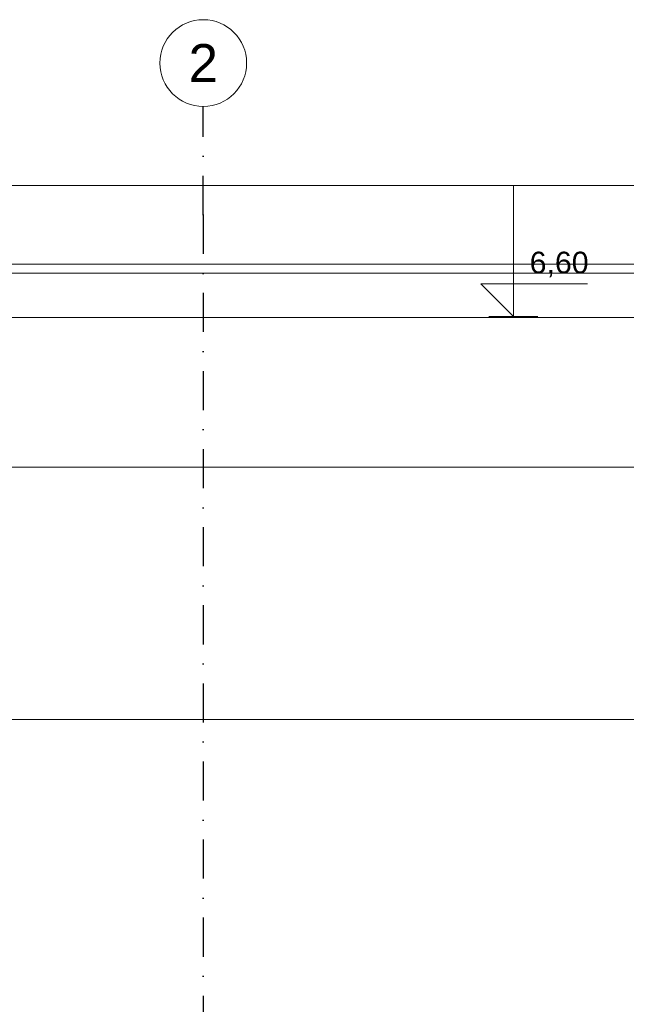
# Model space of a CAD drawing. Header units: millimetres. Extents: x -5786624 to -5751925, y -4800 to 9338.
# Tile 8 of 15: x -5774869 to -5769275, y 258 to 9338. Entities that reach past the tile are written whole.
import ezdxf
from ezdxf.enums import TextEntityAlignment as Align

# ---------------------------------------------------------------- set-up
doc = ezdxf.new("R2010")
doc.units = ezdxf.units.MM
doc.header["$MEASUREMENT"] = 0
doc.linetypes.add('Kropki i Kreski', pattern=[720, 360, -180, 0, -180])
for name, color, linetype in [('Nowe_130-Z Teren otaczajacy', 7, 'Continuous'), ('Nowe_199-Z Wymiary i opisy', 7, 'Continuous'), ('Nowe_260-A Balustrady', 7, 'Continuous'), ('Nowe_280-A Dachy Powłoki', 7, 'Continuous'), ('Nowe_410-K Osie', 7, 'Continuous')]:
    doc.layers.add(name, color=color, linetype=linetype)
for name, color, linetype, lineweight in [('Nowe_130-Z Teren otaczajacy_Nr_pióra__2', 8, 'Continuous', 13), ('Nowe_199-Z Wymiary i opisy_Nr_pióra__6', 5, 'Continuous', 13), ('Nowe_260-A Balustrady_Nr_pióra__11', 7, 'Continuous', 13), ('Nowe_410-K Osie_Nr_pióra__1', 7, 'Continuous', 13), ('Nowe_410-K Osie_Nr_pióra__7', 7, 'Continuous', 13)]:
    doc.layers.add(name, color=color, linetype=linetype, lineweight=lineweight)
for name, color, linetype, lineweight, true_color in [('Nowe_199-Z Wymiary i opisy_Nr_pióra__45', 7, 'Continuous', 15, 0x40a5ff), ('Nowe_199-Z Wymiary i opisy_Nr_pióra__85', 7, 'Continuous', 13, 0x80c2ff), ('Nowe_280-A Dachy Powłoki_Nr_pióra__61', 7, 'Continuous', 13, 0x6a6a6a), ('Nowe_410-K Osie_Nr_pióra__25', 7, 'Continuous', 25, 0x40a5ff)]:
    doc.layers.add(name, color=color, linetype=linetype, lineweight=lineweight, true_color=true_color)
doc.styles.add('STYL_AUTOMATYCZNY_1', font='arial.ttf')
doc.styles.add('STYL_AUTOMATYCZNY_2', font='arial.ttf')

# ---------------------------------------------------------------- blocks, each defined once
blk = doc.blocks.new('ElemPrzekroju_2', base_point=(-5361781.8, 0))
at = {"layer": 'Nowe_280-A Dachy Powłoki_Nr_pióra__61', "color": 251, "linetype": 'Continuous', "lineweight": 13, "true_color": 0x6a6a6a}
blk.add_line((-5777858, 7002), (-5761817.7, 7002), dxfattribs=at)
blk = doc.blocks.new('ElemPrzekroju_5', base_point=(-5361781.8, 0))
at = {"layer": 'Nowe_280-A Dachy Powłoki_Nr_pióra__61', "color": 251, "linetype": 'Continuous', "lineweight": 13, "true_color": 0x6a6a6a}
blk.add_line((-5762938.3, 6591.5), (-5776741.1, 6591.5), dxfattribs=at)
blk = doc.blocks.new('ElemPrzekroju_6', base_point=(-5361781.8, 0))
at = {"layer": 'Nowe_280-A Dachy Powłoki_Nr_pióra__61', "color": 251, "linetype": 'Continuous', "lineweight": 13, "true_color": 0x6a6a6a}
blk.add_line((-5763531.4, 5210.3), (-5776121.6, 5210.3), dxfattribs=at)
blk = doc.blocks.new('ElemPrzekroju_9', base_point=(-5361781.8, 0))
at = {"layer": 'Nowe_260-A Balustrady_Nr_pióra__11', "color": 7, "linetype": 'Continuous', "lineweight": 13}
blk.add_line((-5761594.3, 7083.8), (-5778080.6, 7083.8), dxfattribs=at)
blk = doc.blocks.new('ElemPrzekroju_20', base_point=(-5361781.8, 0))
at = {"layer": 'Nowe_130-Z Teren otaczajacy_Nr_pióra__2', "color": 8, "linetype": 'Continuous', "lineweight": 13}
blk.add_line((-5777586.6, 2883.7), (-5762021.3, 2884.9), dxfattribs=at)
blk = doc.blocks.new('ElemPrzekroju_26', base_point=(-5361781.8, 0))
at = {"layer": 'Nowe_260-A Balustrady_Nr_pióra__11', "color": 7, "linetype": 'Continuous', "lineweight": 13}
blk.add_line((-5760655.6, 7808.8), (-5779015.6, 7808.8), dxfattribs=at)
blk = doc.blocks.new('Standardowy znacznik osi[1]', base_point=(-5773175.8, 8538.2))
at = {"layer": 'Nowe_410-K Osie_Nr_pióra__25', "color": 161, "linetype": 'Kropki i Kreski', "lineweight": 25, "true_color": 0x40a5ff}
for q in [(-5773175.8, 8538.2), (-5773175.8, -3000)]:
    blk.add_line((-5773175.8, 7538.2), q, dxfattribs=at)
blk.add_point((-5773175.8, 7538.2), dxfattribs=at)
blk.add_point((-5773175.8, 7538.2), dxfattribs=at)
at = {"layer": 'Nowe_410-K Osie_Nr_pióra__7', "color": 7, "linetype": 'Continuous', "lineweight": 13}
blk.add_circle((-5773175.8, 8938.2), 400, dxfattribs=at)
at = {"layer": 'Nowe_410-K Osie_Nr_pióra__1', "color": 7, "lineweight": 13, "style": 'STYL_AUTOMATYCZNY_1'}
for tag, p in [('AC_MarkerText_1_0', (-5773175.8, 9113.2)), ('AC_MarkerText_1_1', (-5773175.8, -4225))]:
    blk.add_attdef(tag, text='', height=350, rotation=360, dxfattribs=at).set_placement(p, align=Align.TOP_CENTER)
blk = doc.blocks.new('Wymiary_2', base_point=(-5770316, 6601.5))
at = {"layer": 'Nowe_199-Z Wymiary i opisy_Nr_pióra__45', "color": 161, "linetype": 'Continuous', "lineweight": 15, "true_color": 0x40a5ff}
for p, q in [((-5770316, 6601.5), (-5770316, 7801.5)), ((-5770316, 6601.5), (-5770616, 6901.5)), ((-5770616, 6901.5), (-5770316, 6901.5)), ((-5770316, 6901.5), (-5769632.2, 6901.5))]:
    blk.add_line(p, q, dxfattribs=at)
at = {"layer": 'Nowe_199-Z Wymiary i opisy_Nr_pióra__85', "color": 151, "linetype": 'Continuous', "lineweight": 13, "true_color": 0x80c2ff}
for q in [(-5770541, 6601.5), (-5770091, 6601.5)]:
    blk.add_line((-5770316, 6601.5), q, dxfattribs=at)
at = {"layer": 'Nowe_199-Z Wymiary i opisy_Nr_pióra__6', "color": 5, "lineweight": 13, "insert": (-5770166, 6961.5), "char_height": 200, "attachment_point": 7, "style": 'STYL_AUTOMATYCZNY_2'}
blk.add_mtext('\\A1;{\\pql;\\fArial|b0|i0|c238|p0;\\W1.000000;6,60}', dxfattribs=at)

msp = doc.modelspace()

# ---------------------------------------------------------------- block references
at = {"layer": 'Nowe_130-Z Teren otaczajacy', "lineweight": 0}
msp.add_blockref('ElemPrzekroju_20', (-5361781.8, 0), dxfattribs=at)
at = {"layer": 'Nowe_199-Z Wymiary i opisy', "color": 151, "linetype": 'Continuous', "lineweight": 13, "true_color": 0x80c2ff}
msp.add_blockref('Wymiary_2', (-5770316, 6601.5), dxfattribs=at)
at = {"layer": 'Nowe_260-A Balustrady', "lineweight": 0}
for name in ['ElemPrzekroju_26', 'ElemPrzekroju_9']:
    msp.add_blockref(name, (-5361781.8, 0), dxfattribs=at)
at = {"layer": 'Nowe_280-A Dachy Powłoki', "lineweight": 0}
for name in ['ElemPrzekroju_2', 'ElemPrzekroju_5', 'ElemPrzekroju_6']:
    msp.add_blockref(name, (-5361781.8, 0), dxfattribs=at)
at = {"layer": 'Nowe_410-K Osie', "color": 8, "linetype": 'Continuous', "lineweight": 13}
ref = msp.add_blockref('Standardowy znacznik osi[1]', (-5773175.8, 8538.2), dxfattribs=at)
ref.add_attrib('AC_MarkerText_1', '2', dxfattribs={"layer": 'Nowe_410-K Osie_Nr_pióra__1', "color": 7, "lineweight": 13, "height": 350, "rotation": 360, "style": 'STYL_AUTOMATYCZNY_1'}).set_placement((-5773175.8, 9113.2), align=Align.TOP_CENTER)

doc.saveas('drawing.dxf')
